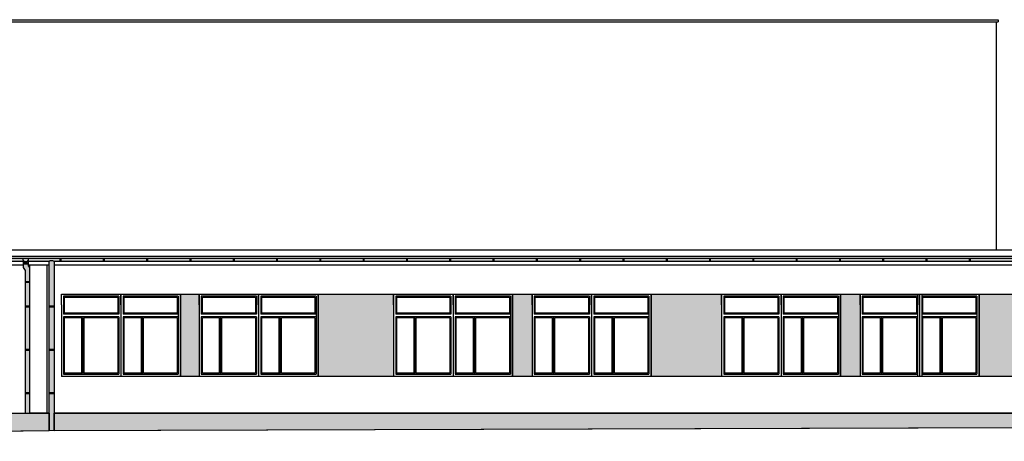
# Model space of a CAD drawing. Header units: millimetres. Extents: x -40063 to 512011, y 350190 to 687060.
# Tile 6 of 256: x -13138 to 9601, y 515933 to 525668. Entities that reach past the tile are written whole.
import ezdxf

# ---------------------------------------------------------------- set-up
doc = ezdxf.new("R2010")
doc.units = ezdxf.units.MM
doc.layers.add('2D - Ogólne', color=8, linetype='Continuous')
doc.layers.add('Konstrukcja - Ściany zew', color=8, linetype='Continuous')

msp = doc.modelspace()

# ---------------------------------------------------------------- hatches: boundary and pattern name
at = {"layer": 'Konstrukcja - Ściany zew', "linetype": 'Continuous', "lineweight": 13}
for points in [[(-24130.99665, 520152.98272), (-12460.28259, 520152.98272), (-12460.28259, 520082.52686), (-24120.54956, 520082.52686), (-24120.54956, 520116.05793)], [(-12910.28259, 516582.52686), (-13010.28379, 516582.52686), (-13010.28379, 519877.15743), (-13060.01681, 519942.24359), (-13060.01681, 520082.52686), (-12940.01681, 520082.52686), (-12940.01681, 519982.84247), (-12910.28259, 519943.92896), (-12910.28259, 519877.15743)], [(-12460.28259, 520082.52686), (16719.71741, 520082.80173), (16719.71741, 520152.52088), (-12460.28259, 520152.52686)], [(-12339.89551, 516173.1514), (-12460.28259, 516173.1514), (-12460.28259, 520082.52686), (-12339.89551, 520082.52686)]]:
    msp.add_hatch(color=251, dxfattribs=at).paths.add_polyline_path(points)
at = {"layer": 'Konstrukcja - Ściany zew', "linetype": 'Continuous', "lineweight": 0}
for color, points in [(27, [(-9425.28259, 519332.52686), (-8995.28259, 519332.52686), (-8995.28259, 517432.52686), (-9425.28259, 517432.52686)]), (27, [(-6245.28259, 519332.52686), (-4505.28259, 519332.52686), (-4505.28259, 517432.52686), (-6245.28259, 517432.52686)]), (27, [(-1755.28259, 519332.52686), (-1305.28259, 519332.52686), (-1305.28259, 517432.52686), (-1755.28259, 517432.52686)]), (27, [(1444.71741, 519332.52686), (3069.71741, 519332.52686), (3069.71741, 517432.52686), (1444.71741, 517432.52686)]), (27, [(5819.71741, 519332.52686), (6269.71741, 519332.52686), (6269.71741, 517432.52686), (5819.71741, 517432.52686)]), (27, [(9019.71741, 519332.52686), (9854.6371, 519332.52686), (9854.6371, 517432.52686), (9019.71741, 517432.52686)]), (250, [(-24180.28259, 516582.52686), (-12459.89551, 516582.52686), (-12459.89551, 516172.78768), (-24180.28259, 516036.09366)]), (27, [(-12340.07758, 516582.52686), (9854.8192, 516582.52686), (9854.8192, 516240.423), (-12339.89551, 516173.1514)])]:
    msp.add_hatch(color=color, dxfattribs=at).paths.add_polyline_path(points)

# ---------------------------------------------------------------- linework, layer by layer
at = {"layer": '2D - Ogólne', "linetype": 'Continuous'}
for p, q in [((-12910.28259, 519052.38197), (-13010.28379, 519052.38197)), ((-12910.28259, 519032.38197), (-13010.28379, 519032.38197)), ((-12340.28259, 519052.38197), (-12460.28259, 519052.38197)), ((-12340.28259, 519032.38197), (-12460.28259, 519032.38197)), ((-10850.28259, 518867.52686), (-12125.28259, 518867.52686)), ((-10850.28259, 518867.52686), (-12125.28259, 518867.52686)), ((-10850.28259, 518807.52686), (-12125.28259, 518807.52686)), ((-10850.28259, 518807.52686), (-12125.28259, 518807.52686)), ((-10875.28259, 518892.52686), (-12100.28259, 518892.52686)), ((-10875.28259, 518892.52686), (-12100.28259, 518892.52686)), ((-11700.28259, 518782.52686), (-12100.28259, 518782.52686)), ((-11700.28259, 518782.52686), (-12100.28259, 518782.52686)), ((-10875.28259, 518782.52686), (-11650.28259, 518782.52686)), ((-10875.28259, 518782.52686), (-11650.28259, 518782.52686)), ((-9475.28259, 518867.52686), (-10750.28259, 518867.52686)), ((-9475.28259, 518867.52686), (-10750.28259, 518867.52686)), ((-9475.28259, 518807.52686), (-10750.28259, 518807.52686)), ((-9475.28259, 518807.52686), (-10750.28259, 518807.52686)), ((-9500.28259, 518892.52686), (-10725.28259, 518892.52686)), ((-9500.28259, 518892.52686), (-10725.28259, 518892.52686)), ((-10325.28259, 518782.52686), (-10725.28259, 518782.52686)), ((-10325.28259, 518782.52686), (-10725.28259, 518782.52686)), ((-9500.28259, 518782.52686), (-10275.28259, 518782.52686)), ((-9500.28259, 518782.52686), (-10275.28259, 518782.52686)), ((-7670.28259, 518867.52686), (-8945.28259, 518867.52686)), ((-7670.28259, 518867.52686), (-8945.28259, 518867.52686)), ((-7670.28259, 518807.52686), (-8945.28259, 518807.52686)), ((-7670.28259, 518807.52686), (-8945.28259, 518807.52686)), ((-7695.28259, 518892.52686), (-8920.28259, 518892.52686)), ((-7695.28259, 518892.52686), (-8920.28259, 518892.52686)), ((-8520.28259, 518782.52686), (-8920.28259, 518782.52686)), ((-8520.28259, 518782.52686), (-8920.28259, 518782.52686)), ((-7695.28259, 518782.52686), (-8470.28259, 518782.52686)), ((-7695.28259, 518782.52686), (-8470.28259, 518782.52686)), ((-6295.28259, 518867.52686), (-7570.28259, 518867.52686)), ((-6295.28259, 518867.52686), (-7570.28259, 518867.52686)), ((-6295.28259, 518807.52686), (-7570.28259, 518807.52686)), ((-6295.28259, 518807.52686), (-7570.28259, 518807.52686)), ((-6320.28259, 518892.52686), (-7545.28259, 518892.52686)), ((-6320.28259, 518892.52686), (-7545.28259, 518892.52686)), ((-7145.28259, 518782.52686), (-7545.28259, 518782.52686)), ((-7145.28259, 518782.52686), (-7545.28259, 518782.52686)), ((-6320.28259, 518782.52686), (-7095.28259, 518782.52686)), ((-6320.28259, 518782.52686), (-7095.28259, 518782.52686)), ((-3180.28259, 518867.52686), (-4455.28259, 518867.52686)), ((-3180.28259, 518867.52686), (-4455.28259, 518867.52686)), ((-3180.28259, 518807.52686), (-4455.28259, 518807.52686)), ((-3180.28259, 518807.52686), (-4455.28259, 518807.52686)), ((-3205.28259, 518892.52686), (-4430.28259, 518892.52686)), ((-3205.28259, 518892.52686), (-4430.28259, 518892.52686)), ((-4030.28259, 518782.52686), (-4430.28259, 518782.52686)), ((-4030.28259, 518782.52686), (-4430.28259, 518782.52686)), ((-3205.28259, 518782.52686), (-3980.28259, 518782.52686)), ((-3205.28259, 518782.52686), (-3980.28259, 518782.52686)), ((-1805.28259, 518867.52686), (-3080.28259, 518867.52686)), ((-1805.28259, 518867.52686), (-3080.28259, 518867.52686)), ((-1805.28259, 518807.52686), (-3080.28259, 518807.52686)), ((-1805.28259, 518807.52686), (-3080.28259, 518807.52686)), ((-1830.28259, 518892.52686), (-3055.28259, 518892.52686)), ((-1830.28259, 518892.52686), (-3055.28259, 518892.52686)), ((-2655.28259, 518782.52686), (-3055.28259, 518782.52686)), ((-2655.28259, 518782.52686), (-3055.28259, 518782.52686)), ((-1830.28259, 518782.52686), (-2605.28259, 518782.52686)), ((-1830.28259, 518782.52686), (-2605.28259, 518782.52686)), ((19.71741, 518867.52686), (-1255.28259, 518867.52686)), ((19.71741, 518867.52686), (-1255.28259, 518867.52686)), ((19.71741, 518807.52686), (-1255.28259, 518807.52686)), ((19.71741, 518807.52686), (-1255.28259, 518807.52686)), ((-5.28259, 518892.52686), (-1230.28259, 518892.52686)), ((-5.28259, 518892.52686), (-1230.28259, 518892.52686)), ((-830.28259, 518782.52686), (-1230.28259, 518782.52686)), ((-830.28259, 518782.52686), (-1230.28259, 518782.52686)), ((-5.28259, 518782.52686), (-780.28259, 518782.52686)), ((-5.28259, 518782.52686), (-780.28259, 518782.52686)), ((1394.71741, 518867.52686), (119.71741, 518867.52686)), ((1394.71741, 518867.52686), (119.71741, 518867.52686)), ((1394.71741, 518807.52686), (119.71741, 518807.52686)), ((1394.71741, 518807.52686), (119.71741, 518807.52686)), ((1369.71741, 518892.52686), (144.71741, 518892.52686)), ((1369.71741, 518892.52686), (144.71741, 518892.52686)), ((544.71741, 518782.52686), (144.71741, 518782.52686)), ((544.71741, 518782.52686), (144.71741, 518782.52686)), ((1369.71741, 518782.52686), (594.71741, 518782.52686)), ((1369.71741, 518782.52686), (594.71741, 518782.52686)), ((4394.71741, 518867.52686), (3119.71741, 518867.52686)), ((4394.71741, 518867.52686), (3119.71741, 518867.52686)), ((4394.71741, 518807.52686), (3119.71741, 518807.52686)), ((4394.71741, 518807.52686), (3119.71741, 518807.52686)), ((4369.71741, 518892.52686), (3144.71741, 518892.52686)), ((4369.71741, 518892.52686), (3144.71741, 518892.52686)), ((3544.71741, 518782.52686), (3144.71741, 518782.52686)), ((3544.71741, 518782.52686), (3144.71741, 518782.52686)), ((4369.71741, 518782.52686), (3594.71741, 518782.52686)), ((4369.71741, 518782.52686), (3594.71741, 518782.52686)), ((5769.71741, 518867.52686), (4494.71741, 518867.52686)), ((5769.71741, 518867.52686), (4494.71741, 518867.52686)), ((5769.71741, 518807.52686), (4494.71741, 518807.52686)), ((5769.71741, 518807.52686), (4494.71741, 518807.52686)), ((5744.71741, 518892.52686), (4519.71741, 518892.52686)), ((5744.71741, 518892.52686), (4519.71741, 518892.52686)), ((4919.71741, 518782.52686), (4519.71741, 518782.52686)), ((4919.71741, 518782.52686), (4519.71741, 518782.52686)), ((5744.71741, 518782.52686), (4969.71741, 518782.52686)), ((5744.71741, 518782.52686), (4969.71741, 518782.52686)), ((7594.71741, 518867.52686), (6319.71741, 518867.52686)), ((7594.71741, 518867.52686), (6319.71741, 518867.52686)), ((7594.71741, 518807.52686), (6319.71741, 518807.52686)), ((7594.71741, 518807.52686), (6319.71741, 518807.52686)), ((7569.71741, 518892.52686), (6344.71741, 518892.52686)), ((7569.71741, 518892.52686), (6344.71741, 518892.52686)), ((6744.71741, 518782.52686), (6344.71741, 518782.52686)), ((6744.71741, 518782.52686), (6344.71741, 518782.52686)), ((7569.71741, 518782.52686), (6794.71741, 518782.52686)), ((7569.71741, 518782.52686), (6794.71741, 518782.52686)), ((8969.71741, 518867.52686), (7694.71741, 518867.52686)), ((8969.71741, 518867.52686), (7694.71741, 518867.52686)), ((8969.71741, 518807.52686), (7694.71741, 518807.52686)), ((8969.71741, 518807.52686), (7694.71741, 518807.52686)), ((8944.71741, 518892.52686), (7719.71741, 518892.52686)), ((8944.71741, 518892.52686), (7719.71741, 518892.52686)), ((8119.71741, 518782.52686), (7719.71741, 518782.52686)), ((8119.71741, 518782.52686), (7719.71741, 518782.52686)), ((8944.71741, 518782.52686), (8169.71741, 518782.52686)), ((8944.71741, 518782.52686), (8169.71741, 518782.52686)), ((-12910.28259, 518052.38197), (-13010.28379, 518052.38197)), ((-12910.28259, 518032.38197), (-13010.28379, 518032.38197)), ((-12340.28259, 518052.38197), (-12460.28259, 518052.38197)), ((-12340.28259, 518032.38197), (-12460.28259, 518032.38197)), ((-12910.28259, 517052.38197), (-13010.28379, 517052.38197)), ((-12910.28259, 517032.38197), (-13010.28379, 517032.38197)), ((-12340.28259, 517052.38197), (-12460.28259, 517052.38197)), ((-12340.28259, 517032.38197), (-12460.28259, 517032.38197)), ((-12459.89551, 516172.78768), (-33060.28259, 515932.52686)), ((33643.82408, 516312.52686), (-12459.89551, 516172.78768))]:
    msp.add_line(p, q, dxfattribs=at)
at = {"layer": '2D - Ogólne', "linetype": 'Continuous', "flags": 128}
for points in [[(-12459.89551, 516172.78768), (-12460.07758, 516232.86054), (-12460.07758, 520014.89154), (-12460.28259, 520082.52686)], [(-12340.28259, 520082.52686), (-12340.07758, 520014.89154), (-12340.07758, 516233.22425), (-12339.89551, 516173.1514)]]:
    msp.add_lwpolyline(points, dxfattribs=at)
at = {"layer": '2D - Ogólne', "linetype": 'Continuous'}
for centre, radius, start, end in [((-13000.01714, 520157.70578), 75.17892, 183.957250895, 356.049886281), ((-12400.28259, 519994.04227), 106.90894, 55.859424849, 124.140575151)]:
    msp.add_arc(centre, radius, start, end, dxfattribs=at)
at = {"layer": 'Konstrukcja - Ściany zew', "linetype": 'Continuous'}
for p, q in [((-19940.28259, 525667.81895), (9459.71741, 525667.81895)), ((-19940.28259, 525617.81895), (9459.71741, 525617.81895)), ((9409.71741, 525617.81895), (9409.71741, 520348.41336)), ((9459.71741, 525667.81895), (9459.71741, 525617.81895)), ((12953.82408, 520348.41336), (-24180.28259, 520348.41336)), ((24007.5392, 520202.52686), (-24180.28259, 520202.52686)), ((30194.47248, 520152.52686), (-24180.28259, 520152.52686)), ((-13060.01681, 520082.52686), (-24060.54956, 520082.52686)), ((-12925.01681, 520152.51752), (-13075.01681, 520152.51752)), ((-13060.01681, 520112.40778), (-13060.01681, 519942.24359)), ((-13060.01681, 520053.81712), (-12940.01681, 520053.81712)), ((-12940.01681, 520112.40864), (-12940.01681, 519982.84247)), ((-12460.28259, 520082.52686), (-12940.01681, 520082.52686)), ((9854.63712, 520082.52686), (-12340.28259, 520082.52686)), ((-12208.9589, 520152.52686), (-12208.9589, 520082.52686)), ((-12188.9589, 520152.52686), (-12188.9589, 520082.52686)), ((-11208.9589, 520152.52686), (-11208.9589, 520082.52686)), ((-11188.9589, 520152.52686), (-11188.9589, 520082.52686)), ((-10208.9589, 520152.52686), (-10208.9589, 520082.52686)), ((-10188.9589, 520152.52686), (-10188.9589, 520082.52686)), ((-9208.9589, 520152.52686), (-9208.9589, 520082.52686)), ((-9188.9589, 520152.52686), (-9188.9589, 520082.52686)), ((-8208.9589, 520152.52686), (-8208.9589, 520082.52686)), ((-8188.9589, 520152.52686), (-8188.9589, 520082.52686)), ((-7208.9589, 520152.52686), (-7208.9589, 520082.52686)), ((-7188.9589, 520152.52686), (-7188.9589, 520082.52686)), ((-6208.9589, 520152.52686), (-6208.9589, 520082.52686)), ((-6188.9589, 520152.52686), (-6188.9589, 520082.52686)), ((-5208.9589, 520152.52686), (-5208.9589, 520082.52686)), ((-5188.9589, 520152.52686), (-5188.9589, 520082.52686)), ((-4208.9589, 520152.52686), (-4208.9589, 520082.52686)), ((-4188.9589, 520152.52686), (-4188.9589, 520082.52686)), ((-3208.9589, 520152.52686), (-3208.9589, 520082.52686)), ((-3188.9589, 520152.52686), (-3188.9589, 520082.52686)), ((-2208.9589, 520152.52686), (-2208.9589, 520082.52686)), ((-2188.9589, 520152.52686), (-2188.9589, 520082.52686)), ((-1208.9589, 520152.52686), (-1208.9589, 520082.52686)), ((-1188.9589, 520152.52686), (-1188.9589, 520082.52686)), ((-208.9589, 520152.52686), (-208.9589, 520082.52686)), ((-188.9589, 520152.52686), (-188.9589, 520082.52686)), ((791.0411, 520152.52686), (791.0411, 520082.52686)), ((811.0411, 520152.52686), (811.0411, 520082.52686)), ((1791.0411, 520152.52686), (1791.0411, 520082.52686)), ((1811.0411, 520152.52686), (1811.0411, 520082.52686)), ((2791.0411, 520152.52686), (2791.0411, 520082.52686)), ((2811.0411, 520152.52686), (2811.0411, 520082.52686)), ((3791.0411, 520152.52686), (3791.0411, 520082.52686)), ((3811.0411, 520152.52686), (3811.0411, 520082.52686)), ((4791.0411, 520152.52686), (4791.0411, 520082.52686)), ((4811.0411, 520152.52686), (4811.0411, 520082.52686)), ((5791.0411, 520152.52686), (5791.0411, 520082.52686)), ((5811.0411, 520152.52686), (5811.0411, 520082.52686)), ((6791.0411, 520152.52686), (6791.0411, 520082.52686)), ((6811.0411, 520152.52686), (6811.0411, 520082.52686)), ((7791.0411, 520152.52686), (7791.0411, 520082.52686)), ((7811.0411, 520152.52686), (7811.0411, 520082.52686)), ((8791.0411, 520152.52686), (8791.0411, 520082.52686)), ((8811.0411, 520152.52686), (8811.0411, 520082.52686)), ((-13060.01681, 520002.52686), (-24000.54956, 520002.52686)), ((-13060.01681, 520033.81712), (-12940.01681, 520033.81712)), ((-13060.01681, 519942.24359), (-13010.28379, 519877.15743)), ((-13010.28379, 519877.15743), (-13010.28379, 516582.52686)), ((-12460.07758, 520002.52686), (-12940.01681, 520002.52686)), ((-12940.01681, 519982.84247), (-12910.28259, 519943.92896)), ((-12910.28259, 520002.52686), (-12910.28259, 516582.52686)), ((-12510.28259, 520002.52686), (-12560.28259, 520002.52686)), ((-12510.28259, 520002.52686), (-12510.28259, 516582.52686)), ((9854.63712, 520002.52686), (-12340.07758, 520002.52686)), ((-13010.28379, 519624.13332), (-12910.28259, 519624.13332)), ((-13010.28379, 519604.13332), (-12910.28259, 519604.13332)), ((-12175.28259, 519332.52686), (-10800.28259, 519332.52686)), ((-12175.28259, 519282.52686), (-12175.28259, 519332.52686)), ((-12175.28259, 519332.52686), (-10800.28259, 519332.52686)), ((-12175.28259, 519282.52686), (-12175.28259, 519332.52686)), ((-12175.28259, 519082.52686), (-12175.28259, 519282.52686)), ((-12175.28259, 519082.52686), (-12175.28259, 519282.52686)), ((-10850.28259, 519282.52686), (-12125.28259, 519282.52686)), ((-12125.28259, 519282.52686), (-12125.28259, 518867.52686)), ((-10850.28259, 519282.52686), (-12125.28259, 519282.52686)), ((-12125.28259, 519282.52686), (-12125.28259, 518867.52686)), ((-12100.28259, 519257.52686), (-10875.28259, 519257.52686)), ((-12100.28259, 518892.52686), (-12100.28259, 519257.52686)), ((-12100.28259, 519257.52686), (-10875.28259, 519257.52686)), ((-12100.28259, 518892.52686), (-12100.28259, 519257.52686)), ((-10875.28259, 519257.52686), (-10875.28259, 518892.52686)), ((-10875.28259, 519257.52686), (-10875.28259, 518892.52686)), ((-10850.28259, 519282.52686), (-10850.28259, 518867.52686)), ((-10850.28259, 519282.52686), (-10850.28259, 518867.52686)), ((-10800.28259, 519332.52686), (-10800.28259, 517432.52686)), ((-10800.28259, 519332.52686), (-10800.28259, 517432.52686)), ((-10800.28259, 519332.52686), (-9425.28259, 519332.52686)), ((-10800.28259, 519282.52686), (-10800.28259, 519332.52686)), ((-10800.28259, 519332.52686), (-9425.28259, 519332.52686)), ((-10800.28259, 519282.52686), (-10800.28259, 519332.52686)), ((-10800.28259, 519082.52686), (-10800.28259, 519282.52686)), ((-10800.28259, 519082.52686), (-10800.28259, 519282.52686)), ((-9475.28259, 519282.52686), (-10750.28259, 519282.52686)), ((-10750.28259, 519282.52686), (-10750.28259, 518867.52686)), ((-9475.28259, 519282.52686), (-10750.28259, 519282.52686)), ((-10750.28259, 519282.52686), (-10750.28259, 518867.52686)), ((-10725.28259, 519257.52686), (-9500.28259, 519257.52686)), ((-10725.28259, 518892.52686), (-10725.28259, 519257.52686)), ((-10725.28259, 519257.52686), (-9500.28259, 519257.52686)), ((-10725.28259, 518892.52686), (-10725.28259, 519257.52686)), ((-9500.28259, 519257.52686), (-9500.28259, 518892.52686)), ((-9500.28259, 519257.52686), (-9500.28259, 518892.52686)), ((-9475.28259, 519282.52686), (-9475.28259, 517482.52686)), ((-9475.28259, 519282.52686), (-9475.28259, 517482.52686)), ((-9425.28259, 519332.52686), (-9425.28259, 517432.52686)), ((-9425.28259, 519332.52686), (-9425.28259, 517432.52686)), ((-8995.28259, 519332.52686), (-7620.28259, 519332.52686)), ((-8995.28259, 519282.52686), (-8995.28259, 519332.52686)), ((-8995.28259, 519332.52686), (-7620.28259, 519332.52686)), ((-8995.28259, 519282.52686), (-8995.28259, 519332.52686)), ((-8995.28259, 519082.52686), (-8995.28259, 519282.52686)), ((-8995.28259, 519082.52686), (-8995.28259, 519282.52686)), ((-7670.28259, 519282.52686), (-8945.28259, 519282.52686)), ((-8945.28259, 519282.52686), (-8945.28259, 518867.52686)), ((-7670.28259, 519282.52686), (-8945.28259, 519282.52686)), ((-8945.28259, 519282.52686), (-8945.28259, 518867.52686)), ((-8920.28259, 519257.52686), (-7695.28259, 519257.52686)), ((-8920.28259, 518892.52686), (-8920.28259, 519257.52686)), ((-8920.28259, 519257.52686), (-7695.28259, 519257.52686)), ((-8920.28259, 518892.52686), (-8920.28259, 519257.52686)), ((-7695.28259, 519257.52686), (-7695.28259, 518892.52686)), ((-7695.28259, 519257.52686), (-7695.28259, 518892.52686)), ((-7670.28259, 519282.52686), (-7670.28259, 518867.52686)), ((-7670.28259, 519282.52686), (-7670.28259, 518867.52686)), ((-7620.28259, 519332.52686), (-7620.28259, 517432.52686)), ((-7620.28259, 519332.52686), (-7620.28259, 517432.52686)), ((-7620.28259, 519332.52686), (-6245.28259, 519332.52686)), ((-7620.28259, 519282.52686), (-7620.28259, 519332.52686)), ((-7620.28259, 519332.52686), (-6245.28259, 519332.52686)), ((-7620.28259, 519282.52686), (-7620.28259, 519332.52686)), ((-7620.28259, 519082.52686), (-7620.28259, 519282.52686)), ((-7620.28259, 519082.52686), (-7620.28259, 519282.52686)), ((-6295.28259, 519282.52686), (-7570.28259, 519282.52686)), ((-7570.28259, 519282.52686), (-7570.28259, 518867.52686)), ((-6295.28259, 519282.52686), (-7570.28259, 519282.52686)), ((-7570.28259, 519282.52686), (-7570.28259, 518867.52686)), ((-7545.28259, 519257.52686), (-6320.28259, 519257.52686)), ((-7545.28259, 518892.52686), (-7545.28259, 519257.52686)), ((-7545.28259, 519257.52686), (-6320.28259, 519257.52686)), ((-7545.28259, 518892.52686), (-7545.28259, 519257.52686)), ((-6320.28259, 519257.52686), (-6320.28259, 518892.52686)), ((-6320.28259, 519257.52686), (-6320.28259, 518892.52686)), ((-6295.28259, 519282.52686), (-6295.28259, 517482.52686)), ((-6295.28259, 519282.52686), (-6295.28259, 517482.52686)), ((-6245.28259, 519332.52686), (-6245.28259, 517432.52686)), ((-6245.28259, 519332.52686), (-6245.28259, 517432.52686)), ((-4505.28259, 519332.52686), (-3130.28259, 519332.52686)), ((-4505.28259, 519282.52686), (-4505.28259, 519332.52686)), ((-4505.28259, 519332.52686), (-3130.28259, 519332.52686)), ((-4505.28259, 519282.52686), (-4505.28259, 519332.52686)), ((-4505.28259, 519082.52686), (-4505.28259, 519282.52686)), ((-4505.28259, 519082.52686), (-4505.28259, 519282.52686)), ((-3180.28259, 519282.52686), (-4455.28259, 519282.52686)), ((-4455.28259, 519282.52686), (-4455.28259, 518867.52686)), ((-3180.28259, 519282.52686), (-4455.28259, 519282.52686)), ((-4455.28259, 519282.52686), (-4455.28259, 518867.52686)), ((-4430.28259, 519257.52686), (-3205.28259, 519257.52686)), ((-4430.28259, 518892.52686), (-4430.28259, 519257.52686)), ((-4430.28259, 519257.52686), (-3205.28259, 519257.52686)), ((-4430.28259, 518892.52686), (-4430.28259, 519257.52686)), ((-3205.28259, 519257.52686), (-3205.28259, 518892.52686)), ((-3205.28259, 519257.52686), (-3205.28259, 518892.52686)), ((-3180.28259, 519282.52686), (-3180.28259, 518867.52686)), ((-3180.28259, 519282.52686), (-3180.28259, 518867.52686)), ((-3130.28259, 519332.52686), (-3130.28259, 517432.52686)), ((-3130.28259, 519332.52686), (-3130.28259, 517432.52686)), ((-3130.28259, 519332.52686), (-1755.28259, 519332.52686)), ((-3130.28259, 519282.52686), (-3130.28259, 519332.52686)), ((-3130.28259, 519332.52686), (-1755.28259, 519332.52686)), ((-3130.28259, 519282.52686), (-3130.28259, 519332.52686)), ((-3130.28259, 519082.52686), (-3130.28259, 519282.52686)), ((-3130.28259, 519082.52686), (-3130.28259, 519282.52686)), ((-1805.28259, 519282.52686), (-3080.28259, 519282.52686)), ((-3080.28259, 519282.52686), (-3080.28259, 518867.52686)), ((-1805.28259, 519282.52686), (-3080.28259, 519282.52686)), ((-3080.28259, 519282.52686), (-3080.28259, 518867.52686)), ((-3055.28259, 519257.52686), (-1830.28259, 519257.52686)), ((-3055.28259, 518892.52686), (-3055.28259, 519257.52686)), ((-3055.28259, 519257.52686), (-1830.28259, 519257.52686)), ((-3055.28259, 518892.52686), (-3055.28259, 519257.52686)), ((-1830.28259, 519257.52686), (-1830.28259, 518892.52686)), ((-1830.28259, 519257.52686), (-1830.28259, 518892.52686)), ((-1805.28259, 519282.52686), (-1805.28259, 517482.52686)), ((-1805.28259, 519282.52686), (-1805.28259, 517482.52686)), ((-1755.28259, 519332.52686), (-1755.28259, 517432.52686)), ((-1755.28259, 519332.52686), (-1755.28259, 517432.52686)), ((-1305.28259, 519332.52686), (69.71741, 519332.52686)), ((-1305.28259, 519282.52686), (-1305.28259, 519332.52686)), ((-1305.28259, 519332.52686), (69.71741, 519332.52686)), ((-1305.28259, 519282.52686), (-1305.28259, 519332.52686)), ((-1305.28259, 519082.52686), (-1305.28259, 519282.52686)), ((-1305.28259, 519082.52686), (-1305.28259, 519282.52686)), ((19.71741, 519282.52686), (-1255.28259, 519282.52686)), ((-1255.28259, 519282.52686), (-1255.28259, 518867.52686)), ((19.71741, 519282.52686), (-1255.28259, 519282.52686)), ((-1255.28259, 519282.52686), (-1255.28259, 518867.52686)), ((-1230.28259, 519257.52686), (-5.28259, 519257.52686)), ((-1230.28259, 518892.52686), (-1230.28259, 519257.52686)), ((-1230.28259, 519257.52686), (-5.28259, 519257.52686)), ((-1230.28259, 518892.52686), (-1230.28259, 519257.52686)), ((-5.28259, 519257.52686), (-5.28259, 518892.52686)), ((-5.28259, 519257.52686), (-5.28259, 518892.52686)), ((19.71741, 519282.52686), (19.71741, 518867.52686)), ((19.71741, 519282.52686), (19.71741, 518867.52686)), ((69.71741, 519332.52686), (69.71741, 517432.52686)), ((69.71741, 519332.52686), (69.71741, 517432.52686)), ((69.71741, 519332.52686), (1444.71741, 519332.52686)), ((69.71741, 519282.52686), (69.71741, 519332.52686)), ((69.71741, 519332.52686), (1444.71741, 519332.52686)), ((69.71741, 519282.52686), (69.71741, 519332.52686)), ((69.71741, 519082.52686), (69.71741, 519282.52686)), ((69.71741, 519082.52686), (69.71741, 519282.52686)), ((1394.71741, 519282.52686), (119.71741, 519282.52686)), ((119.71741, 519282.52686), (119.71741, 518867.52686)), ((1394.71741, 519282.52686), (119.71741, 519282.52686)), ((119.71741, 519282.52686), (119.71741, 518867.52686)), ((144.71741, 519257.52686), (1369.71741, 519257.52686)), ((144.71741, 518892.52686), (144.71741, 519257.52686)), ((144.71741, 519257.52686), (1369.71741, 519257.52686)), ((144.71741, 518892.52686), (144.71741, 519257.52686)), ((1369.71741, 519257.52686), (1369.71741, 518892.52686)), ((1369.71741, 519257.52686), (1369.71741, 518892.52686)), ((1394.71741, 519282.52686), (1394.71741, 517482.52686)), ((1394.71741, 519282.52686), (1394.71741, 517482.52686)), ((1444.71741, 519332.52686), (1444.71741, 517432.52686)), ((1444.71741, 519332.52686), (1444.71741, 517432.52686)), ((3069.71741, 519332.52686), (4444.71741, 519332.52686)), ((3069.71741, 519282.52686), (3069.71741, 519332.52686)), ((3069.71741, 519332.52686), (4444.71741, 519332.52686)), ((3069.71741, 519282.52686), (3069.71741, 519332.52686)), ((3069.71741, 519082.52686), (3069.71741, 519282.52686)), ((3069.71741, 519082.52686), (3069.71741, 519282.52686)), ((4394.71741, 519282.52686), (3119.71741, 519282.52686)), ((3119.71741, 519282.52686), (3119.71741, 518867.52686)), ((4394.71741, 519282.52686), (3119.71741, 519282.52686)), ((3119.71741, 519282.52686), (3119.71741, 518867.52686)), ((3144.71741, 519257.52686), (4369.71741, 519257.52686)), ((3144.71741, 518892.52686), (3144.71741, 519257.52686)), ((3144.71741, 519257.52686), (4369.71741, 519257.52686)), ((3144.71741, 518892.52686), (3144.71741, 519257.52686)), ((4369.71741, 519257.52686), (4369.71741, 518892.52686)), ((4369.71741, 519257.52686), (4369.71741, 518892.52686)), ((4394.71741, 519282.52686), (4394.71741, 518867.52686)), ((4394.71741, 519282.52686), (4394.71741, 518867.52686)), ((4444.71741, 519332.52686), (4444.71741, 517432.52686)), ((4444.71741, 519332.52686), (4444.71741, 517432.52686)), ((4444.71741, 519332.52686), (5819.71741, 519332.52686)), ((4444.71741, 519282.52686), (4444.71741, 519332.52686)), ((4444.71741, 519332.52686), (5819.71741, 519332.52686)), ((4444.71741, 519282.52686), (4444.71741, 519332.52686)), ((4444.71741, 519082.52686), (4444.71741, 519282.52686)), ((4444.71741, 519082.52686), (4444.71741, 519282.52686)), ((5769.71741, 519282.52686), (4494.71741, 519282.52686)), ((4494.71741, 519282.52686), (4494.71741, 518867.52686)), ((5769.71741, 519282.52686), (4494.71741, 519282.52686)), ((4494.71741, 519282.52686), (4494.71741, 518867.52686)), ((4519.71741, 519257.52686), (5744.71741, 519257.52686)), ((4519.71741, 518892.52686), (4519.71741, 519257.52686)), ((4519.71741, 519257.52686), (5744.71741, 519257.52686)), ((4519.71741, 518892.52686), (4519.71741, 519257.52686)), ((5744.71741, 519257.52686), (5744.71741, 518892.52686)), ((5744.71741, 519257.52686), (5744.71741, 518892.52686)), ((5769.71741, 519282.52686), (5769.71741, 517482.52686)), ((5769.71741, 519282.52686), (5769.71741, 517482.52686)), ((5819.71741, 519332.52686), (5819.71741, 517432.52686)), ((5819.71741, 519332.52686), (5819.71741, 517432.52686)), ((6269.71741, 519332.52686), (7644.71741, 519332.52686)), ((6269.71741, 519282.52686), (6269.71741, 519332.52686)), ((6269.71741, 519332.52686), (7644.71741, 519332.52686)), ((6269.71741, 519282.52686), (6269.71741, 519332.52686)), ((6269.71741, 519082.52686), (6269.71741, 519282.52686)), ((6269.71741, 519082.52686), (6269.71741, 519282.52686)), ((7594.71741, 519282.52686), (6319.71741, 519282.52686)), ((6319.71741, 519282.52686), (6319.71741, 518867.52686)), ((7594.71741, 519282.52686), (6319.71741, 519282.52686)), ((6319.71741, 519282.52686), (6319.71741, 518867.52686)), ((6344.71741, 519257.52686), (7569.71741, 519257.52686)), ((6344.71741, 518892.52686), (6344.71741, 519257.52686)), ((6344.71741, 519257.52686), (7569.71741, 519257.52686)), ((6344.71741, 518892.52686), (6344.71741, 519257.52686)), ((7569.71741, 519257.52686), (7569.71741, 518892.52686)), ((7569.71741, 519257.52686), (7569.71741, 518892.52686)), ((7594.71741, 519332.52686), (7594.71741, 517432.52686)), ((7594.71741, 519332.52686), (7594.71741, 517432.52686)), ((7644.71741, 519332.52686), (7644.71741, 517432.52686)), ((7644.71741, 519332.52686), (7644.71741, 517432.52686)), ((7644.71741, 519332.52686), (9019.71741, 519332.52686)), ((7644.71741, 519282.52686), (7644.71741, 519332.52686)), ((7644.71741, 519332.52686), (9019.71741, 519332.52686)), ((7644.71741, 519282.52686), (7644.71741, 519332.52686)), ((7644.71741, 519082.52686), (7644.71741, 519282.52686)), ((7644.71741, 519082.52686), (7644.71741, 519282.52686)), ((7694.71741, 519332.52686), (7694.71741, 518867.52686)), ((8969.71741, 519282.52686), (7694.71741, 519282.52686)), ((8969.71741, 519282.52686), (7694.71741, 519282.52686)), ((7694.71741, 519282.52686), (7694.71741, 518867.52686)), ((7719.71741, 519257.52686), (8944.71741, 519257.52686)), ((7719.71741, 518892.52686), (7719.71741, 519257.52686)), ((7719.71741, 519257.52686), (8944.71741, 519257.52686)), ((7719.71741, 518892.52686), (7719.71741, 519257.52686)), ((8944.71741, 519257.52686), (8944.71741, 518892.52686)), ((8944.71741, 519257.52686), (8944.71741, 518892.52686)), ((8969.71741, 519282.52686), (8969.71741, 517482.52686)), ((8969.71741, 519282.52686), (8969.71741, 517482.52686)), ((9019.71741, 519332.52686), (9019.71741, 517432.52686)), ((9019.71741, 519332.52686), (9019.71741, 517432.52686)), ((-12175.28259, 519082.52686), (-12175.28259, 517432.52686)), ((-12175.28259, 519082.52686), (-12175.28259, 517432.52686)), ((-10800.28259, 519082.52686), (-10800.28259, 517432.52686)), ((-8995.28259, 519082.52686), (-8995.28259, 517432.52686)), ((-8995.28259, 519082.52686), (-8995.28259, 517432.52686)), ((-7620.28259, 519082.52686), (-7620.28259, 517432.52686)), ((-4505.28259, 519082.52686), (-4505.28259, 517432.52686)), ((-4505.28259, 519082.52686), (-4505.28259, 517432.52686)), ((-3130.28259, 519082.52686), (-3130.28259, 517432.52686)), ((-1305.28259, 519082.52686), (-1305.28259, 517432.52686)), ((-1305.28259, 519082.52686), (-1305.28259, 517432.52686)), ((69.71741, 519082.52686), (69.71741, 517432.52686)), ((3069.71741, 519082.52686), (3069.71741, 517432.52686)), ((3069.71741, 519082.52686), (3069.71741, 517432.52686)), ((4444.71741, 519082.52686), (4444.71741, 517432.52686)), ((6269.71741, 519082.52686), (6269.71741, 517432.52686)), ((6269.71741, 519082.52686), (6269.71741, 517432.52686)), ((7644.71741, 519082.52686), (7644.71741, 517432.52686)), ((-12125.28259, 518807.52686), (-12125.28259, 517482.52686)), ((-12125.28259, 518807.52686), (-12125.28259, 517482.52686)), ((-12100.28259, 517507.52686), (-12100.28259, 518782.52686)), ((-12100.28259, 517507.52686), (-12100.28259, 518782.52686)), ((-11700.28259, 517507.52686), (-11700.28259, 518782.52686)), ((-11700.28259, 517507.52686), (-11700.28259, 518782.52686)), ((-11675.28259, 517482.52686), (-11675.28259, 518807.52686)), ((-11675.28259, 517482.52686), (-11675.28259, 518807.52686)), ((-11650.28259, 517507.52686), (-11650.28259, 518782.52686)), ((-11650.28259, 517507.52686), (-11650.28259, 518782.52686)), ((-10875.28259, 518782.52686), (-10875.28259, 517507.52686)), ((-10875.28259, 518782.52686), (-10875.28259, 517507.52686)), ((-10850.28259, 518807.52686), (-10850.28259, 517482.52686)), ((-10850.28259, 518807.52686), (-10850.28259, 517482.52686)), ((-10750.28259, 518807.52686), (-10750.28259, 517542.52686)), ((-10750.28259, 518757.52686), (-10750.28259, 517482.52686)), ((-10725.28259, 517507.52686), (-10725.28259, 518782.52686)), ((-10725.28259, 517507.52686), (-10725.28259, 518782.52686)), ((-10325.28259, 517507.52686), (-10325.28259, 518782.52686)), ((-10325.28259, 517507.52686), (-10325.28259, 518782.52686)), ((-10300.28259, 517482.52686), (-10300.28259, 518807.52686)), ((-10300.28259, 517482.52686), (-10300.28259, 518807.52686)), ((-10275.28259, 517507.52686), (-10275.28259, 518782.52686)), ((-10275.28259, 517507.52686), (-10275.28259, 518782.52686)), ((-9500.28259, 518782.52686), (-9500.28259, 517507.52686)), ((-9500.28259, 518782.52686), (-9500.28259, 517507.52686)), ((-8945.28259, 518807.52686), (-8945.28259, 517482.52686)), ((-8945.28259, 518807.52686), (-8945.28259, 517482.52686)), ((-8920.28259, 517507.52686), (-8920.28259, 518782.52686)), ((-8920.28259, 517507.52686), (-8920.28259, 518782.52686)), ((-8520.28259, 517507.52686), (-8520.28259, 518782.52686)), ((-8520.28259, 517507.52686), (-8520.28259, 518782.52686)), ((-8495.28259, 517482.52686), (-8495.28259, 518807.52686)), ((-8495.28259, 517482.52686), (-8495.28259, 518807.52686)), ((-8470.28259, 517507.52686), (-8470.28259, 518782.52686)), ((-8470.28259, 517507.52686), (-8470.28259, 518782.52686)), ((-7695.28259, 518782.52686), (-7695.28259, 517507.52686)), ((-7695.28259, 518782.52686), (-7695.28259, 517507.52686)), ((-7670.28259, 518807.52686), (-7670.28259, 517482.52686)), ((-7670.28259, 518807.52686), (-7670.28259, 517482.52686)), ((-7570.28259, 518807.52686), (-7570.28259, 517542.52686)), ((-7570.28259, 518757.52686), (-7570.28259, 517482.52686)), ((-7545.28259, 517507.52686), (-7545.28259, 518782.52686)), ((-7545.28259, 517507.52686), (-7545.28259, 518782.52686)), ((-7145.28259, 517507.52686), (-7145.28259, 518782.52686)), ((-7145.28259, 517507.52686), (-7145.28259, 518782.52686)), ((-7120.28259, 517482.52686), (-7120.28259, 518807.52686)), ((-7120.28259, 517482.52686), (-7120.28259, 518807.52686)), ((-7095.28259, 517507.52686), (-7095.28259, 518782.52686)), ((-7095.28259, 517507.52686), (-7095.28259, 518782.52686)), ((-6320.28259, 518782.52686), (-6320.28259, 517507.52686)), ((-6320.28259, 518782.52686), (-6320.28259, 517507.52686)), ((-4455.28259, 518807.52686), (-4455.28259, 517482.52686)), ((-4455.28259, 518807.52686), (-4455.28259, 517482.52686)), ((-4430.28259, 517507.52686), (-4430.28259, 518782.52686)), ((-4430.28259, 517507.52686), (-4430.28259, 518782.52686)), ((-4030.28259, 517507.52686), (-4030.28259, 518782.52686)), ((-4030.28259, 517507.52686), (-4030.28259, 518782.52686)), ((-4005.28259, 517482.52686), (-4005.28259, 518807.52686)), ((-4005.28259, 517482.52686), (-4005.28259, 518807.52686)), ((-3980.28259, 517507.52686), (-3980.28259, 518782.52686)), ((-3980.28259, 517507.52686), (-3980.28259, 518782.52686)), ((-3205.28259, 518782.52686), (-3205.28259, 517507.52686)), ((-3205.28259, 518782.52686), (-3205.28259, 517507.52686)), ((-3180.28259, 518807.52686), (-3180.28259, 517482.52686)), ((-3180.28259, 518807.52686), (-3180.28259, 517482.52686)), ((-3080.28259, 518807.52686), (-3080.28259, 517542.52686)), ((-3080.28259, 518757.52686), (-3080.28259, 517482.52686)), ((-3055.28259, 517507.52686), (-3055.28259, 518782.52686)), ((-3055.28259, 517507.52686), (-3055.28259, 518782.52686)), ((-2655.28259, 517507.52686), (-2655.28259, 518782.52686)), ((-2655.28259, 517507.52686), (-2655.28259, 518782.52686)), ((-2630.28259, 517482.52686), (-2630.28259, 518807.52686)), ((-2630.28259, 517482.52686), (-2630.28259, 518807.52686)), ((-2605.28259, 517507.52686), (-2605.28259, 518782.52686)), ((-2605.28259, 517507.52686), (-2605.28259, 518782.52686)), ((-1830.28259, 518782.52686), (-1830.28259, 517507.52686)), ((-1830.28259, 518782.52686), (-1830.28259, 517507.52686)), ((-1255.28259, 518807.52686), (-1255.28259, 517482.52686)), ((-1255.28259, 518807.52686), (-1255.28259, 517482.52686)), ((-1230.28259, 517507.52686), (-1230.28259, 518782.52686)), ((-1230.28259, 517507.52686), (-1230.28259, 518782.52686)), ((-830.28259, 517507.52686), (-830.28259, 518782.52686)), ((-830.28259, 517507.52686), (-830.28259, 518782.52686)), ((-805.28259, 517482.52686), (-805.28259, 518807.52686)), ((-805.28259, 517482.52686), (-805.28259, 518807.52686)), ((-780.28259, 517507.52686), (-780.28259, 518782.52686)), ((-780.28259, 517507.52686), (-780.28259, 518782.52686)), ((-5.28259, 518782.52686), (-5.28259, 517507.52686)), ((-5.28259, 518782.52686), (-5.28259, 517507.52686)), ((19.71741, 518807.52686), (19.71741, 517482.52686)), ((19.71741, 518807.52686), (19.71741, 517482.52686)), ((119.71741, 518807.52686), (119.71741, 517542.52686)), ((119.71741, 518757.52686), (119.71741, 517482.52686)), ((144.71741, 517507.52686), (144.71741, 518782.52686)), ((144.71741, 517507.52686), (144.71741, 518782.52686)), ((544.71741, 517507.52686), (544.71741, 518782.52686)), ((544.71741, 517507.52686), (544.71741, 518782.52686)), ((569.71741, 517482.52686), (569.71741, 518807.52686)), ((569.71741, 517482.52686), (569.71741, 518807.52686)), ((594.71741, 517507.52686), (594.71741, 518782.52686)), ((594.71741, 517507.52686), (594.71741, 518782.52686)), ((1369.71741, 518782.52686), (1369.71741, 517507.52686)), ((1369.71741, 518782.52686), (1369.71741, 517507.52686)), ((3119.71741, 518807.52686), (3119.71741, 517482.52686)), ((3119.71741, 518807.52686), (3119.71741, 517482.52686)), ((3144.71741, 517507.52686), (3144.71741, 518782.52686)), ((3144.71741, 517507.52686), (3144.71741, 518782.52686)), ((3544.71741, 517507.52686), (3544.71741, 518782.52686)), ((3544.71741, 517507.52686), (3544.71741, 518782.52686)), ((3569.71741, 517482.52686), (3569.71741, 518807.52686)), ((3569.71741, 517482.52686), (3569.71741, 518807.52686)), ((3594.71741, 517507.52686), (3594.71741, 518782.52686)), ((3594.71741, 517507.52686), (3594.71741, 518782.52686)), ((4369.71741, 518782.52686), (4369.71741, 517507.52686)), ((4369.71741, 518782.52686), (4369.71741, 517507.52686)), ((4394.71741, 518807.52686), (4394.71741, 517482.52686)), ((4394.71741, 518807.52686), (4394.71741, 517482.52686)), ((4494.71741, 518807.52686), (4494.71741, 517542.52686)), ((4494.71741, 518757.52686), (4494.71741, 517482.52686)), ((4519.71741, 517507.52686), (4519.71741, 518782.52686)), ((4519.71741, 517507.52686), (4519.71741, 518782.52686)), ((4919.71741, 517507.52686), (4919.71741, 518782.52686)), ((4919.71741, 517507.52686), (4919.71741, 518782.52686)), ((4944.71741, 517482.52686), (4944.71741, 518807.52686)), ((4944.71741, 517482.52686), (4944.71741, 518807.52686)), ((4969.71741, 517507.52686), (4969.71741, 518782.52686)), ((4969.71741, 517507.52686), (4969.71741, 518782.52686)), ((5744.71741, 518782.52686), (5744.71741, 517507.52686)), ((5744.71741, 518782.52686), (5744.71741, 517507.52686)), ((6319.71741, 518807.52686), (6319.71741, 517482.52686)), ((6319.71741, 518807.52686), (6319.71741, 517482.52686)), ((6344.71741, 517507.52686), (6344.71741, 518782.52686)), ((6344.71741, 517507.52686), (6344.71741, 518782.52686)), ((6744.71741, 517507.52686), (6744.71741, 518782.52686)), ((6744.71741, 517507.52686), (6744.71741, 518782.52686)), ((6769.71741, 517482.52686), (6769.71741, 518807.52686)), ((6769.71741, 517482.52686), (6769.71741, 518807.52686)), ((6794.71741, 517507.52686), (6794.71741, 518782.52686)), ((6794.71741, 517507.52686), (6794.71741, 518782.52686)), ((7569.71741, 518782.52686), (7569.71741, 517507.52686)), ((7569.71741, 518782.52686), (7569.71741, 517507.52686)), ((7694.71741, 518867.52686), (7694.71741, 517542.52686)), ((7694.71741, 518757.52686), (7694.71741, 517432.52686)), ((7719.71741, 517507.52686), (7719.71741, 518782.52686)), ((7719.71741, 517507.52686), (7719.71741, 518782.52686)), ((8119.71741, 517507.52686), (8119.71741, 518782.52686)), ((8119.71741, 517507.52686), (8119.71741, 518782.52686)), ((8144.71741, 517482.52686), (8144.71741, 518807.52686)), ((8144.71741, 517482.52686), (8144.71741, 518807.52686)), ((8169.71741, 517507.52686), (8169.71741, 518782.52686)), ((8169.71741, 517507.52686), (8169.71741, 518782.52686)), ((8944.71741, 518782.52686), (8944.71741, 517507.52686)), ((8944.71741, 518782.52686), (8944.71741, 517507.52686)), ((-10800.28259, 517432.52686), (-12175.28259, 517432.52686)), ((-10800.28259, 517432.52686), (-12175.28259, 517432.52686)), ((-12125.28259, 517482.52686), (-10850.28259, 517482.52686)), ((-12125.28259, 517482.52686), (-10850.28259, 517482.52686)), ((-11700.28259, 517507.52686), (-12100.28259, 517507.52686)), ((-11700.28259, 517507.52686), (-12100.28259, 517507.52686)), ((-10875.28259, 517507.52686), (-11650.28259, 517507.52686)), ((-10875.28259, 517507.52686), (-11650.28259, 517507.52686)), ((-9425.28259, 517432.52686), (-10800.28259, 517432.52686)), ((-9425.28259, 517432.52686), (-10800.28259, 517432.52686)), ((-10750.28259, 517482.52686), (-9475.28259, 517482.52686)), ((-10750.28259, 517482.52686), (-9475.28259, 517482.52686)), ((-10325.28259, 517507.52686), (-10725.28259, 517507.52686)), ((-10325.28259, 517507.52686), (-10725.28259, 517507.52686)), ((-9500.28259, 517507.52686), (-10275.28259, 517507.52686)), ((-9500.28259, 517507.52686), (-10275.28259, 517507.52686)), ((-7620.28259, 517432.52686), (-8995.28259, 517432.52686)), ((-7620.28259, 517432.52686), (-8995.28259, 517432.52686)), ((-8945.28259, 517482.52686), (-7670.28259, 517482.52686)), ((-8945.28259, 517482.52686), (-7670.28259, 517482.52686)), ((-8520.28259, 517507.52686), (-8920.28259, 517507.52686)), ((-8520.28259, 517507.52686), (-8920.28259, 517507.52686)), ((-7695.28259, 517507.52686), (-8470.28259, 517507.52686)), ((-7695.28259, 517507.52686), (-8470.28259, 517507.52686)), ((-6245.28259, 517432.52686), (-7620.28259, 517432.52686)), ((-6245.28259, 517432.52686), (-7620.28259, 517432.52686)), ((-7570.28259, 517482.52686), (-6295.28259, 517482.52686)), ((-7570.28259, 517482.52686), (-6295.28259, 517482.52686)), ((-7145.28259, 517507.52686), (-7545.28259, 517507.52686)), ((-7145.28259, 517507.52686), (-7545.28259, 517507.52686)), ((-6320.28259, 517507.52686), (-7095.28259, 517507.52686)), ((-6320.28259, 517507.52686), (-7095.28259, 517507.52686)), ((-3130.28259, 517432.52686), (-4505.28259, 517432.52686)), ((-3130.28259, 517432.52686), (-4505.28259, 517432.52686)), ((-4455.28259, 517482.52686), (-3180.28259, 517482.52686)), ((-4455.28259, 517482.52686), (-3180.28259, 517482.52686)), ((-4030.28259, 517507.52686), (-4430.28259, 517507.52686)), ((-4030.28259, 517507.52686), (-4430.28259, 517507.52686)), ((-3205.28259, 517507.52686), (-3980.28259, 517507.52686)), ((-3205.28259, 517507.52686), (-3980.28259, 517507.52686)), ((-1755.28259, 517432.52686), (-3130.28259, 517432.52686)), ((-1755.28259, 517432.52686), (-3130.28259, 517432.52686)), ((-3080.28259, 517482.52686), (-1805.28259, 517482.52686)), ((-3080.28259, 517482.52686), (-1805.28259, 517482.52686)), ((-2655.28259, 517507.52686), (-3055.28259, 517507.52686)), ((-2655.28259, 517507.52686), (-3055.28259, 517507.52686)), ((-1830.28259, 517507.52686), (-2605.28259, 517507.52686)), ((-1830.28259, 517507.52686), (-2605.28259, 517507.52686)), ((69.71741, 517432.52686), (-1305.28259, 517432.52686)), ((69.71741, 517432.52686), (-1305.28259, 517432.52686)), ((-1255.28259, 517482.52686), (19.71741, 517482.52686)), ((-1255.28259, 517482.52686), (19.71741, 517482.52686)), ((-830.28259, 517507.52686), (-1230.28259, 517507.52686)), ((-830.28259, 517507.52686), (-1230.28259, 517507.52686)), ((-5.28259, 517507.52686), (-780.28259, 517507.52686)), ((-5.28259, 517507.52686), (-780.28259, 517507.52686)), ((1444.71741, 517432.52686), (69.71741, 517432.52686)), ((1444.71741, 517432.52686), (69.71741, 517432.52686)), ((119.71741, 517482.52686), (1394.71741, 517482.52686)), ((119.71741, 517482.52686), (1394.71741, 517482.52686)), ((544.71741, 517507.52686), (144.71741, 517507.52686)), ((544.71741, 517507.52686), (144.71741, 517507.52686)), ((1369.71741, 517507.52686), (594.71741, 517507.52686)), ((1369.71741, 517507.52686), (594.71741, 517507.52686)), ((4444.71741, 517432.52686), (3069.71741, 517432.52686)), ((4444.71741, 517432.52686), (3069.71741, 517432.52686)), ((3119.71741, 517482.52686), (4394.71741, 517482.52686)), ((3119.71741, 517482.52686), (4394.71741, 517482.52686)), ((3544.71741, 517507.52686), (3144.71741, 517507.52686)), ((3544.71741, 517507.52686), (3144.71741, 517507.52686)), ((4369.71741, 517507.52686), (3594.71741, 517507.52686)), ((4369.71741, 517507.52686), (3594.71741, 517507.52686)), ((5819.71741, 517432.52686), (4444.71741, 517432.52686)), ((5819.71741, 517432.52686), (4444.71741, 517432.52686)), ((4494.71741, 517482.52686), (5769.71741, 517482.52686)), ((4494.71741, 517482.52686), (5769.71741, 517482.52686)), ((4919.71741, 517507.52686), (4519.71741, 517507.52686)), ((4919.71741, 517507.52686), (4519.71741, 517507.52686)), ((5744.71741, 517507.52686), (4969.71741, 517507.52686)), ((5744.71741, 517507.52686), (4969.71741, 517507.52686)), ((7644.71741, 517432.52686), (6269.71741, 517432.52686)), ((7644.71741, 517432.52686), (6269.71741, 517432.52686)), ((6319.71741, 517482.52686), (7594.71741, 517482.52686)), ((6319.71741, 517482.52686), (7594.71741, 517482.52686)), ((6744.71741, 517507.52686), (6344.71741, 517507.52686)), ((6744.71741, 517507.52686), (6344.71741, 517507.52686)), ((7569.71741, 517507.52686), (6794.71741, 517507.52686)), ((7569.71741, 517507.52686), (6794.71741, 517507.52686)), ((9019.71741, 517432.52686), (7644.71741, 517432.52686)), ((9019.71741, 517432.52686), (7644.71741, 517432.52686)), ((7694.71741, 517482.52686), (8969.71741, 517482.52686)), ((7694.71741, 517482.52686), (8969.71741, 517482.52686)), ((8119.71741, 517507.52686), (7719.71741, 517507.52686)), ((8119.71741, 517507.52686), (7719.71741, 517507.52686)), ((8944.71741, 517507.52686), (8169.71741, 517507.52686)), ((8944.71741, 517507.52686), (8169.71741, 517507.52686)), ((-24180.28259, 516582.52686), (-12910.28259, 516582.52686)), ((-12510.28259, 516582.52686), (-12910.28259, 516582.52686)), ((-12460.07758, 516582.52686), (-12510.28259, 516582.52686)), ((9854.63712, 516582.52686), (-12340.07758, 516582.52686))]:
    msp.add_line(p, q, dxfattribs=at)
at = {"layer": 'Konstrukcja - Ściany zew', "linetype": 'Continuous', "flags": 128}
for points in [[(-9425.28259, 519332.52686), (-8995.28259, 519332.52686), (-8995.28259, 517432.52686), (-9425.28259, 517432.52686)], [(-6245.28259, 519332.52686), (-4505.28259, 519332.52686), (-4505.28259, 517432.52686), (-6245.28259, 517432.52686)], [(-1755.28259, 519332.52686), (-1305.28259, 519332.52686), (-1305.28259, 517432.52686), (-1755.28259, 517432.52686)], [(1444.71741, 519332.52686), (3069.71741, 519332.52686), (3069.71741, 517432.52686), (1444.71741, 517432.52686)], [(5819.71741, 519332.52686), (6269.71741, 519332.52686), (6269.71741, 517432.52686), (5819.71741, 517432.52686)], [(9019.71741, 519332.52686), (9854.6371, 519332.52686), (9854.6371, 517432.52686), (9019.71741, 517432.52686)], [(-24180.28259, 516582.52686), (-12459.89551, 516582.52686), (-12459.89551, 516172.78768), (-24180.28259, 516036.09366)], [(-12340.07758, 516582.52686), (9854.8192, 516582.52686), (9854.8192, 516240.423), (-12339.89551, 516173.1514)]]:
    msp.add_lwpolyline(points, close=True, dxfattribs=at)

doc.saveas('drawing.dxf')
